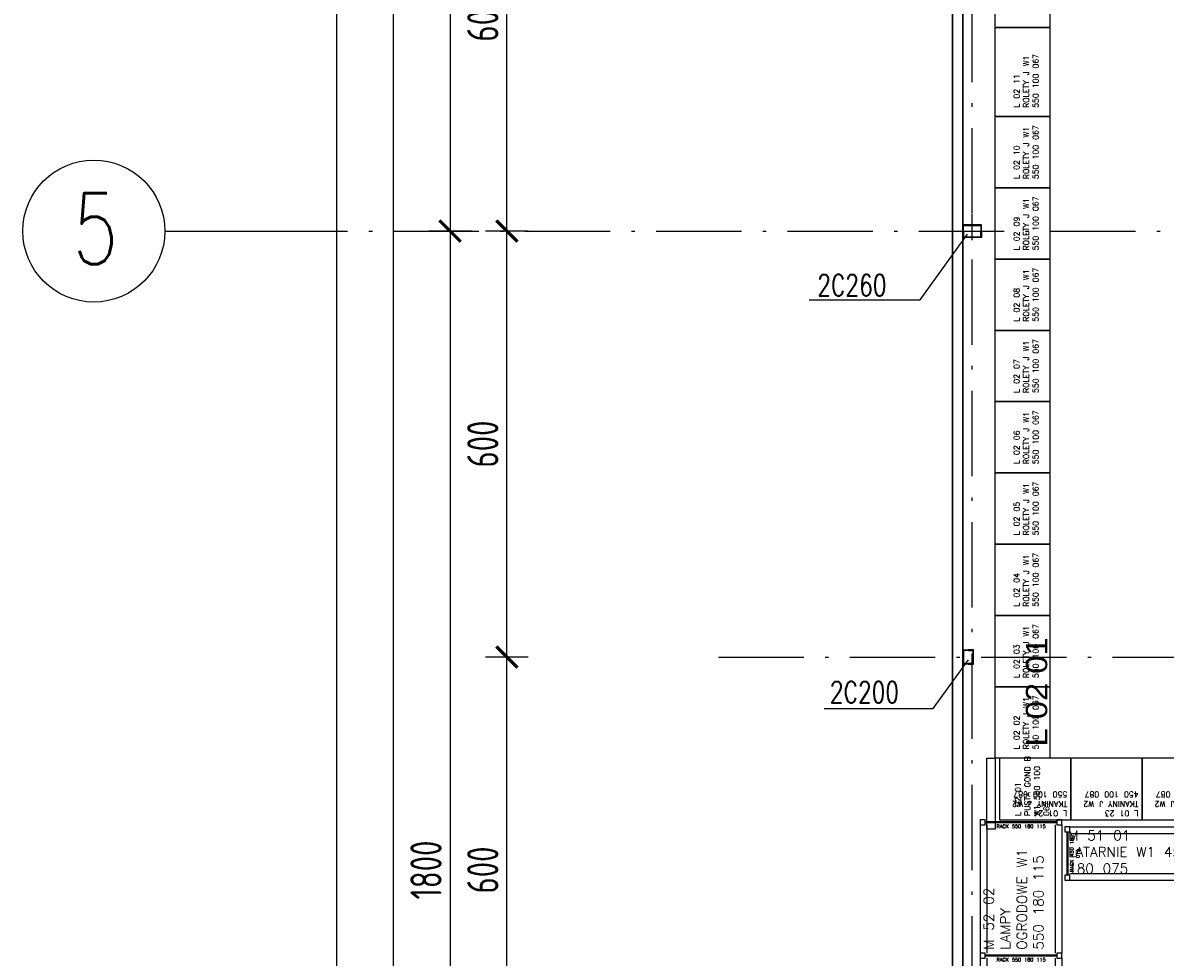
# Model space of a CAD drawing. Extents: x 153948 to 285449, y -89387 to -60195.
# Tile 12 of 100: x 247383 to 248992, y -83102 to -81786. Entities that reach past the tile are written whole.
import ezdxf

# ---------------------------------------------------------------- set-up
doc = ezdxf.new("R2010")
doc.units = 0
doc.header["$LTSCALE"] = 100
doc.header["$MEASUREMENT"] = 0
doc.header["$PDMODE"] = 1
doc.linetypes.add('ACAD_ISO10W100', pattern=[18.5, 12, -3, 0.5, -3])
doc.layers.get('0').update_dxf_attribs({"linetype": 'CONTINUOUS'})
doc.layers.get('DEFPOINTS').update_dxf_attribs({"linetype": 'CONTINUOUS'})
for name, color, linetype in [('1', 2, 'CONTINUOUS'), ('K-STA', 2, 'CONTINUOUS'), ('mago', 7, 'CONTINUOUS'), ('OSIE', 8, 'ACAD_ISO10W100'), ('R450', 1, 'CONTINUOUS'), ('RS Minimasa VBA', 7, 'CONTINUOUS'), ('RS REGAŁY', 7, 'CONTINUOUS'), ('TEXT', 11, 'CONTINUOUS'), ('TEXT1', 2, 'CONTINUOUS'), ('WYMIARY', 1, 'CONTINUOUS')]:
    doc.layers.add(name, color=color, linetype=linetype)
doc.layers.add('PANELE', color=3, linetype='CONTINUOUS', lineweight=30)
doc.layers.add('RAK_450', color=1, linetype='CONTINUOUS', true_color=0xff0000)
doc.styles.add('arial', font='arial.ttf', dxfattribs={"width": 1.1})
doc.styles.get("Standard").update_dxf_attribs({"font": 'txt.shx'})
doc.styles.add('STYLE2', font='isocp.shx', dxfattribs={"width": 0.8})
doc.styles.add('TXT3', font='SIMPLEX.SHX', dxfattribs={"width": 0.75, "height": 40})
doc.dimstyles.new('KRESKI_100', dxfattribs={"dimscale": 20, "dimtxt": 2.2, "dimasz": 1.5, "dimexe": 1.5, "dimexo": 1.5, "dimgap": 0.6, "dimtad": 1, "dimdec": 1, "dimrnd": 0.5, "dimdsep": 46, "dimtxsty": 'STYLE2', "dimblk1": 'ARCHTICK', "dimblk2": 'ARCHTICK', "dimsah": 1, "dimcen": 2.5, "dimdle": 1.5, "dimclrd": 10, "dimclre": 10, "dimclrt": 15, "dimadec": 0, "dimazin": 0, "dimtfac": 1, "dimtdec": 1, "dimtmove": 1, "dimatfit": 3, "dimldrblk": 'ARCHTICK', "dimfxl": 1.5, "dimfxlon": 1, "dimtolj": 1, "dimtzin": 0, "dimarcsym": 0})

# ---------------------------------------------------------------- blocks, each defined once
blk = doc.blocks.new('SC260X2')
at = {"layer": '1'}
for points in [[(-13, 9), (-13, 0), (-12.4, 0), (-12.1, 7, -0.401015), (-11.1, 7.9), (11.1, 7.9, -0.401015), (12.1, 7), (12.4, 0), (13, 0), (13, 9)], [(-13, -9), (-13, 0), (-12.4, 0), (-12.1, -7, 0.401015), (-11.1, -7.9), (11.1, -7.9, 0.401015), (12.1, -7), (12.4, 0), (13, 0), (13, -9)]]:
    blk.add_lwpolyline(points, format="xyb", close=True, dxfattribs=at)
blk = doc.blocks.new('SC200X2')
at = {"layer": '1'}
for points in [[(-10, 7.5), (-10, 0), (-9.7, 0, 0.391021), (-9.1, 0.6), (-8.7, 5.6, -0.391021), (-7.6, 6.6), (7.6, 6.6, -0.391021), (8.7, 5.6), (9.1, 0.6, 0.391021), (9.7, 0), (10, 0), (10, 7.5)], [(-10, -7.5), (-10, 0), (-9.7, 0, -0.391021), (-9.1, -0.6), (-8.7, -5.6, 0.391021), (-7.6, -6.6), (7.6, -6.6, 0.391021), (8.7, -5.6), (9.1, -0.6, -0.391021), (9.7, 0), (10, 0), (10, -7.5)]]:
    blk.add_lwpolyline(points, format="xyb", close=True, dxfattribs=at)
blk = doc.blocks.new('_ARCHTICK')
at = {"color": 0, "linetype": 'ByBlock', "const_width": 0.15}
blk.add_lwpolyline([(-0.5, -0.5), (0.5, 0.5)], dxfattribs=at)
blk = doc.blocks.new('*D198')
at = {"layer": 'DEFPOINTS', "color": 0, "ltscale": 0.1, "transparency": 16777216}
for p in [(248692.9, -74816), (247825, -85703), (248692.9, -85703)]:
    blk.add_point(p, dxfattribs=at)
at = {"layer": 'WYMIARY', "color": 10, "lineweight": -2, "ltscale": 0.1, "transparency": 16777216}
for p, q in [((247825, -74786), (247825, -85733)), ((247855, -74816), (247795, -74816)), ((247855, -85703), (247795, -85703))]:
    blk.add_line(p, q, dxfattribs=at)
at = {"layer": 'WYMIARY', "color": 10, "lineweight": -2, "ltscale": 0.1, "transparency": 16777216, "xscale": 30, "yscale": 30, "zscale": 30}
for p, rotation in [((247825, -74816), 90), ((247825, -85703), 270)]:
    blk.add_blockref('_ARCHTICK', p, dxfattribs=dict(at, rotation=rotation))
at = {"layer": 'WYMIARY', "color": 15, "ltscale": 0.1, "transparency": 16777216, "insert": (247791, -80259.5), "char_height": 44, "attachment_point": 5, "rotation": 90, "style": 'STYLE2'}
blk.add_mtext('\\A1;10887', dxfattribs=at)
blk = doc.blocks.new('*D201')
at = {"layer": 'DEFPOINTS', "color": 0, "ltscale": 0.1, "transparency": 16777216}
for p in [(247905, -77029.5), (247985, -77029.5), (248692.9, -83979.5)]:
    blk.add_point(p, dxfattribs=at)
at = {"layer": 'WYMIARY', "color": 10, "lineweight": -2, "ltscale": 0.1, "transparency": 16777216}
for p, q in [((247905, -84009.5), (247905, -76999.5)), ((247935, -77029.5), (247875, -77029.5)), ((247935, -83979.5), (247875, -83979.5))]:
    blk.add_line(p, q, dxfattribs=at)
at = {"layer": 'WYMIARY', "color": 10, "lineweight": -2, "ltscale": 0.1, "transparency": 16777216, "xscale": 30, "yscale": 30, "zscale": 30}
for p, rotation in [((247905, -77029.5), 90), ((247905, -83979.5), 270)]:
    blk.add_blockref('_ARCHTICK', p, dxfattribs=dict(at, rotation=rotation))
at = {"layer": 'WYMIARY', "color": 15, "ltscale": 0.1, "transparency": 16777216, "insert": (247871, -80504.5), "char_height": 44, "attachment_point": 5, "rotation": 90, "style": 'STYLE2'}
blk.add_mtext('\\A1;6950', dxfattribs=at)
blk = doc.blocks.new('*D209')
at = {"layer": 'DEFPOINTS', "color": 0, "ltscale": 0.1, "transparency": 16777216}
for p in [(248065, -80279.5), (247985, -82079.5), (248065, -82079.5)]:
    blk.add_point(p, dxfattribs=at)
at = {"layer": 'WYMIARY', "color": 10, "lineweight": -2, "ltscale": 0.1, "transparency": 16777216}
for p, q in [((247985, -80249.5), (247985, -82109.5)), ((248015, -80279.5), (247955, -80279.5)), ((248015, -82079.5), (247955, -82079.5))]:
    blk.add_line(p, q, dxfattribs=at)
at = {"layer": 'WYMIARY', "color": 10, "lineweight": -2, "ltscale": 0.1, "transparency": 16777216, "xscale": 30, "yscale": 30, "zscale": 30}
for p, rotation in [((247985, -80279.5), 90), ((247985, -82079.5), 270)]:
    blk.add_blockref('_ARCHTICK', p, dxfattribs=dict(at, rotation=rotation))
at = {"layer": 'WYMIARY', "color": 15, "ltscale": 0.1, "transparency": 16777216, "insert": (247951, -81179.5), "char_height": 44, "attachment_point": 5, "rotation": 90, "style": 'STYLE2'}
blk.add_mtext('\\A1;1800', dxfattribs=at)
blk = doc.blocks.new('*D210')
at = {"layer": 'DEFPOINTS', "color": 0, "ltscale": 0.1, "transparency": 16777216}
for p in [(248065, -82079.5), (247985, -83879.5), (248065, -83879.5)]:
    blk.add_point(p, dxfattribs=at)
at = {"layer": 'WYMIARY', "color": 10, "lineweight": -2, "ltscale": 0.1, "transparency": 16777216}
for p, q in [((247985, -82049.5), (247985, -83909.5)), ((248015, -82079.5), (247955, -82079.5)), ((248015, -83879.5), (247955, -83879.5))]:
    blk.add_line(p, q, dxfattribs=at)
at = {"layer": 'WYMIARY', "color": 10, "lineweight": -2, "ltscale": 0.1, "transparency": 16777216, "xscale": 30, "yscale": 30, "zscale": 30}
for p, rotation in [((247985, -82079.5), 90), ((247985, -83879.5), 270)]:
    blk.add_blockref('_ARCHTICK', p, dxfattribs=dict(at, rotation=rotation))
at = {"layer": 'WYMIARY', "color": 15, "ltscale": 0.1, "transparency": 16777216, "insert": (247951, -82979.5), "char_height": 44, "attachment_point": 5, "rotation": 90, "style": 'STYLE2'}
blk.add_mtext('\\A1;1800', dxfattribs=at)
blk = doc.blocks.new('*D220')
at = {"layer": 'DEFPOINTS', "color": 0, "ltscale": 0.1, "transparency": 16777216}
for p in [(248065, -82679.5), (248145, -82679.5), (248145, -83279.5)]:
    blk.add_point(p, dxfattribs=at)
at = {"layer": 'WYMIARY', "color": 10, "lineweight": -2, "ltscale": 0.1, "transparency": 16777216}
for p, q in [((248065, -83309.5), (248065, -82649.5)), ((248095, -82679.5), (248035, -82679.5)), ((248095, -83279.5), (248035, -83279.5))]:
    blk.add_line(p, q, dxfattribs=at)
at = {"layer": 'WYMIARY', "color": 10, "lineweight": -2, "ltscale": 0.1, "transparency": 16777216, "xscale": 30, "yscale": 30, "zscale": 30}
for p, rotation in [((248065, -82679.5), 90), ((248065, -83279.5), 270)]:
    blk.add_blockref('_ARCHTICK', p, dxfattribs=dict(at, rotation=rotation))
at = {"layer": 'WYMIARY', "color": 15, "ltscale": 0.1, "transparency": 16777216, "insert": (248031, -82979.5), "char_height": 44, "attachment_point": 5, "rotation": 90, "style": 'STYLE2'}
blk.add_mtext('\\A1;600', dxfattribs=at)
blk = doc.blocks.new('*D221')
at = {"layer": 'DEFPOINTS', "color": 0, "ltscale": 0.1, "transparency": 16777216}
for p in [(248065, -82079.5), (248145, -82079.5), (248145, -82679.5)]:
    blk.add_point(p, dxfattribs=at)
at = {"layer": 'WYMIARY', "color": 10, "lineweight": -2, "ltscale": 0.1, "transparency": 16777216}
for p, q in [((248065, -82709.5), (248065, -82049.5)), ((248095, -82079.5), (248035, -82079.5)), ((248095, -82679.5), (248035, -82679.5))]:
    blk.add_line(p, q, dxfattribs=at)
at = {"layer": 'WYMIARY', "color": 10, "lineweight": -2, "ltscale": 0.1, "transparency": 16777216, "xscale": 30, "yscale": 30, "zscale": 30}
for p, rotation in [((248065, -82079.5), 90), ((248065, -82679.5), 270)]:
    blk.add_blockref('_ARCHTICK', p, dxfattribs=dict(at, rotation=rotation))
at = {"layer": 'WYMIARY', "color": 15, "ltscale": 0.1, "transparency": 16777216, "insert": (248031, -82379.5), "char_height": 44, "attachment_point": 5, "rotation": 90, "style": 'STYLE2'}
blk.add_mtext('\\A1;600', dxfattribs=at)
blk = doc.blocks.new('*D222')
at = {"layer": 'DEFPOINTS', "color": 0, "ltscale": 0.1, "transparency": 16777216}
for p in [(248065, -81479.5), (248145, -81479.5), (248145, -82079.5)]:
    blk.add_point(p, dxfattribs=at)
at = {"layer": 'WYMIARY', "color": 10, "lineweight": -2, "ltscale": 0.1, "transparency": 16777216}
for p, q in [((248065, -82109.5), (248065, -81449.5)), ((248095, -81479.5), (248035, -81479.5)), ((248095, -82079.5), (248035, -82079.5))]:
    blk.add_line(p, q, dxfattribs=at)
at = {"layer": 'WYMIARY', "color": 10, "lineweight": -2, "ltscale": 0.1, "transparency": 16777216, "xscale": 30, "yscale": 30, "zscale": 30}
for p, rotation in [((248065, -81479.5), 90), ((248065, -82079.5), 270)]:
    blk.add_blockref('_ARCHTICK', p, dxfattribs=dict(at, rotation=rotation))
at = {"layer": 'WYMIARY', "color": 15, "ltscale": 0.1, "transparency": 16777216, "insert": (248031, -81779.5), "char_height": 44, "attachment_point": 5, "rotation": 90, "style": 'STYLE2'}
blk.add_mtext('\\A1;600', dxfattribs=at)
blk = doc.blocks.new('RACK 550 180 115')
at = {"color": 6}
for p, q in [((7, 115), (187.8, 115)), ((2.75, 108), (2.75, 7)), ((4.25, 108), (4.25, 7)), ((7, 105.5), (187.8, 105.5)), ((7, 9.5), (187.8, 9.5)), ((7, 0), (187.8, 0))]:
    blk.add_line(p, q, dxfattribs=at)
for points in [[(0, 108), (7, 108), (7, 115), (0, 115)], [(0, 0), (7, 0), (7, 7), (0, 7)]]:
    blk.add_lwpolyline(points, close=True, dxfattribs=at)
at = {"color": 6, "insert": (9.25, 57.5), "char_height": 5, "width": 101, "attachment_point": 5, "rotation": 90}
blk.add_mtext('RACK 550 180 115', dxfattribs=at)
blk = doc.blocks.new('RACK 450 180 075')
at = {"color": 1}
for p, q in [((2.75, 68), (2.75, 7)), ((4.25, 68), (4.25, 7)), ((7, 75), (187.8, 75)), ((7, 65.5), (187.8, 65.5)), ((7, 9.5), (187.8, 9.5)), ((7, 0), (187.8, 0))]:
    blk.add_line(p, q, dxfattribs=at)
for points in [[(0, 68), (7, 68), (7, 75), (0, 75)], [(0, 0), (7, 0), (7, 7), (0, 7)]]:
    blk.add_lwpolyline(points, close=True, dxfattribs=at)
at = {"color": 1, "insert": (14.25, 37.5), "char_height": 5, "width": 61, "attachment_point": 5, "rotation": 90}
blk.add_mtext('RACK 450 180 075', dxfattribs=at)

msp = doc.modelspace()

# ---------------------------------------------------------------- linework, layer by layer
at = {"layer": 'OSIE', "ltscale": 0.1}
for p, q in [((248720.4, -86679.55), (248720.4, -73374.65)), ((247720.4, -82079.55), (263229.19, -82079.55)), ((248363.17, -82679.55), (249349.98, -82679.55))]:
    msp.add_line(p, q, dxfattribs=at)
at = {"layer": 'OSIE', "ltscale": 0.5}
msp.add_line((248720.4, -82092.33), (248720.4, -82055.71), dxfattribs=at)
at = {"layer": 'PANELE', "ltscale": 0.5}
for p, q in [((248692.9, -83279.55), (248692.9, -77029.55)), ((248707.4, -83279.55), (248707.4, -77029.55))]:
    msp.add_line(p, q, dxfattribs=at)
at = {"layer": 'R450', "color": 6}
for points in [[(248829.65, -81667.39), (248829.65, -81792.79), (248752.65, -81792.79), (248752.65, -81667.39)], [(248829.65, -81792.79), (248829.65, -81918.19), (248752.65, -81918.19), (248752.65, -81792.79)], [(248829.65, -81918.19), (248829.65, -82018.59), (248752.65, -82018.59), (248752.65, -81918.19)], [(248829.65, -82018.59), (248829.65, -82118.99), (248752.65, -82118.99), (248752.65, -82018.59)], [(248829.65, -82118.99), (248829.65, -82219.39), (248752.65, -82219.39), (248752.65, -82118.99)], [(248829.65, -82219.39), (248829.65, -82319.79), (248752.65, -82319.79), (248752.65, -82219.39)], [(248829.65, -82319.79), (248829.65, -82420.19), (248752.65, -82420.19), (248752.65, -82319.79)], [(248829.65, -82420.19), (248829.65, -82520.59), (248752.65, -82520.59), (248752.65, -82420.19)], [(248829.65, -82520.59), (248829.65, -82620.99), (248752.65, -82620.99), (248752.65, -82520.59)], [(248829.65, -82620.99), (248829.65, -82721.39), (248752.65, -82721.39), (248752.65, -82620.99)], [(248829.65, -82721.39), (248829.65, -82821.79), (248752.65, -82821.79), (248752.65, -82721.39)], [(248752.65, -82821.79), (248752.65, -82922.19), (248741.3, -82922.19), (248741.3, -82821.79)]]:
    msp.add_lwpolyline(points, close=True, dxfattribs=at)
at = {"layer": 'RAK_450', "extrusion": (0, -1.22465e-16, -1)}
for points in [[(-248859.4, -82821.79), (-248759, -82821.79), (-248759, -82908.79), (-248859.4, -82908.79)], [(-248959.8, -82821.79), (-248859.4, -82821.79), (-248859.4, -82908.79), (-248959.8, -82908.79)], [(-249060.2, -82821.79), (-248959.8, -82821.79), (-248959.8, -82908.79), (-249060.2, -82908.79)]]:
    msp.add_lwpolyline(points, close=True, dxfattribs=at)
at = {"layer": 'TEXT'}
for p, q in [((248646.99, -82176.18), (248713.86, -82084.05)), ((248490.8, -82176.18), (248646.99, -82176.18)), ((248665.53, -82752.19), (248715.4, -82683.3)), ((248511.71, -82752.19), (248665.53, -82752.19))]:
    msp.add_line(p, q, dxfattribs=at)
at = {"layer": 'TEXT1'}
msp.add_line((247583.04, -82079.55), (247720.4, -82079.55), dxfattribs=at)
msp.add_circle((247483.04, -82079.55), 100, dxfattribs=at)

# ---------------------------------------------------------------- block references
at = {"layer": 'K-STA', "ltscale": 0.5}
msp.add_blockref('SC260X2', (248720.4, -82079.55), dxfattribs=at)
at = {"layer": 'K-STA', "ltscale": 0.5, "rotation": 270}
msp.add_blockref('SC200X2', (248714.9, -82679.55), dxfattribs=at)
at = {"layer": 'RS REGAŁY', "rotation": 270}
for p in [(248731.8, -82908.79), (248731.8, -83096.59)]:
    msp.add_blockref('RACK 550 180 115', p, dxfattribs=at)
at = {"layer": 'RS REGAŁY'}
msp.add_blockref('RACK 450 180 075', (248850.8, -82993.79), dxfattribs=at)

# ---------------------------------------------------------------- texts
at = {"layer": 'mago', "insert": (248796.14, -82805.56, 40), "char_height": 30, "width": 672.04, "attachment_point": 1, "rotation": 90, "style": 'arial'}
msp.add_mtext('L 02 01', dxfattribs=at)
at = {"layer": 'RS Minimasa VBA', "attachment_point": 1}
for s, insert, char_height, width, rotation in [('L 02 11^M^JROLETY J W1 550 100 067', (248779.14, -81905.97), 8, 95.4, 90), ('L 02 10^M^JROLETY J W1 550 100 067', (248779.14, -82006.37), 8, 95.4, 90), ('L 02 09^M^JROLETY J W1 550 100 067', (248779.14, -82106.77), 8, 95.4, 90), ('L 02 08^M^JROLETY J W1 550 100 067', (248779.14, -82207.17), 8, 95.4, 90), ('L 02 07^M^JROLETY J W1 550 100 067', (248779.14, -82307.57), 8, 95.4, 90), ('L 02 06^M^JROLETY J W1 550 100 067', (248779.14, -82407.97), 8, 95.4, 90), ('L 02 05^M^JROLETY J W1 550 100 067', (248779.14, -82508.37), 8, 95.4, 90), ('L 02 04^M^JROLETY J W1 550 100 067', (248779.14, -82608.77), 8, 95.4, 90), ('L 02 03^M^JROLETY J W1 550 100 067', (248779.14, -82709.17), 8, 95.4, 90), ('L 02 02^M^JROLETY J W1 550 100 067', (248779.14, -82809.57), 8, 95.4, 90), ('L 02 01^M^JPUSTA GOND B W1 550 100 067', (248780.99, -82903.39), 8, 95.4, 90), ('L 01 24^M^JTKANINY J W2 550 100 087', (248854.4, -82903.79), 8, 95.4, 180), ('L 01 23^M^JTKANINY J W2 450 100 087', (248954.8, -82903.79), 8, 95.4, 180), ('L 01 22^M^JTKANINY J W2 450 100 087', (249055.2, -82903.79), 8, 95.4, 180), ('M 52 02^M^JLAMPY OGRODOWE W1 550 180 115', (248736.8, -83091.79), 14, 183, 90)]:
    msp.add_mtext(s, dxfattribs=dict(at, insert=insert, char_height=char_height, width=width, rotation=rotation))
at = {"layer": 'RS Minimasa VBA', "insert": (248855.8, -82923.79), "char_height": 14, "width": 223, "attachment_point": 1}
msp.add_mtext('M 51 01^M^JLATARNIE W1 450 180 075', dxfattribs=at)
at = {"layer": 'TEXT', "style": 'TXT3', "width": 0.75}
for s, p in [('2C260', (248502.25, -82170.71)), ('2C200', (248520, -82743.9))]:
    msp.add_text(s, height=30, dxfattribs=at).set_placement(p)
at = {"layer": 'TEXT1', "style": 'TXT3', "width": 0.75}
msp.add_text('5', height=100, dxfattribs=at).set_placement((247453.24, -82126.19))

# ---------------------------------------------------------------- dimensions: what is measured, and where the dimension line sits
at = {"layer": 'WYMIARY', "ltscale": 0.1}
for base, p1, p2, picture, middle in [((247824.99, -85703.05), (248692.9, -74816.05), (248692.9, -85703.05), '*D198', (247790.99, -80259.55)), ((247904.99, -77029.55), (248692.9, -83979.55), (247984.99, -77029.55), '*D201', (247870.99, -80504.55)), ((247984.99, -82079.55), (248064.99, -80279.55), (248064.99, -82079.55), '*D209', (247950.99, -81179.55)), ((248064.99, -81479.55), (248144.99, -82079.55), (248144.99, -81479.55), '*D222', (248030.99, -81779.55)), ((247984.99, -83879.55), (248064.99, -82079.55), (248064.99, -83879.55), '*D210', (247950.99, -82979.55)), ((248064.99, -82079.55), (248144.99, -82679.55), (248144.99, -82079.55), '*D221', (248030.99, -82379.55)), ((248064.99, -82679.55), (248144.99, -83279.55), (248144.99, -82679.55), '*D220', (248030.99, -82979.55))]:
    dim = msp.add_linear_dim(base=base, p1=p1, p2=p2, angle=90, dimstyle='KRESKI_100', dxfattribs=at)
    dim.commit()
    dim.dimension.update_dxf_attribs({"geometry": picture, "text_midpoint": middle})

doc.saveas('drawing.dxf')
